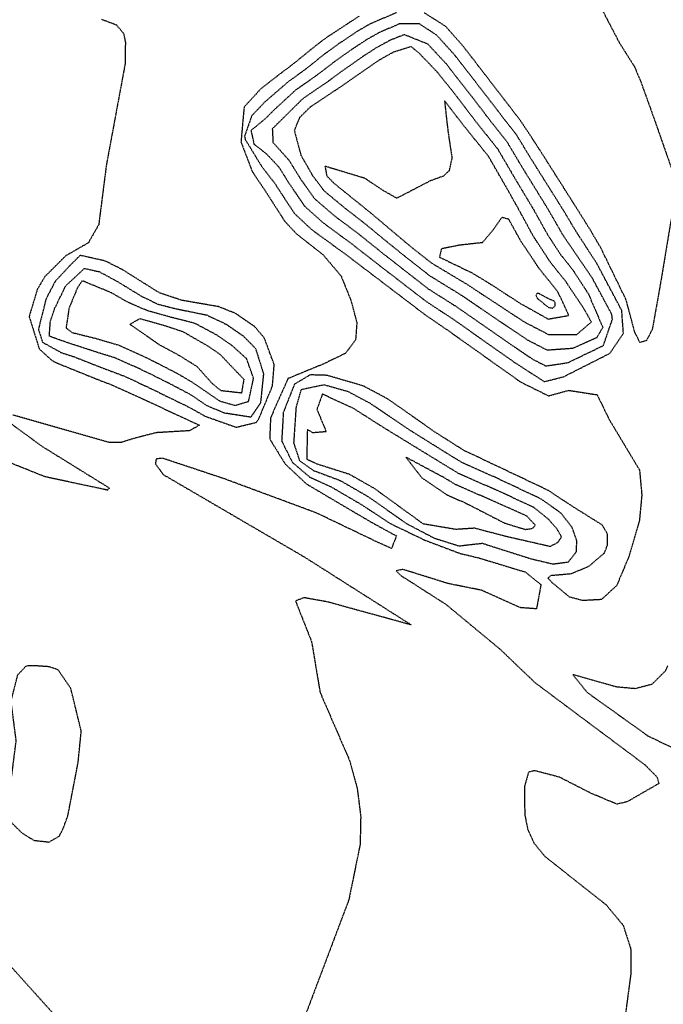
# Model space of a CAD drawing. Header units: feet. Extents: x -2779 to 2255280, y -1593 to 614924.
# Tile 113 of 125: x 2245577 to 2245788, y 593892 to 594214. Entities that reach past the tile are written whole.
import ezdxf
from ezdxf import colors
from ezdxf.entities.mleader import LeaderData, LeaderLine
from ezdxf.math import Vec2, Vec3

# ---------------------------------------------------------------- set-up
doc = ezdxf.new("R2010")
doc.units = ezdxf.units.FT
doc.header["$MEASUREMENT"] = 0
doc.linetypes.add('OhDOT_USTN3', pattern=[0.22, 0.165, -0.055])
for name, color, linetype in [('Contours_2ft', 7, 'Continuous'), ('DT_X_Contour_Major', 132, 'OhDOT_USTN3'), ('DT_X_Contour_Minor', 136, 'OhDOT_USTN3'), ('SH_TEXT_DR_Junction_Labels_North System', 7, 'Continuous'), ('SH_TEXT_DR_Junction_Labels_South System', 7, 'Continuous')]:
    doc.layers.add(name, color=color, linetype=linetype)
doc.styles.add('Slanted-Normal', font='font31.shx', dxfattribs={"height": 0.14})

# ---------------------------------------------------------------- blocks, each defined once
blk = doc.blocks.new('_Dot')
at = {"color": 0, "linetype": 'ByBlock', "lineweight": -2}
blk.add_line((-0.5, 0), (-1, 0), dxfattribs=at)
at = {"color": 0, "linetype": 'ByBlock', "const_width": 0.5}
blk.add_lwpolyline([(-0.25, 0, 1), (0.25, 0, 1)], format="xyb", close=True, dxfattribs=at)

msp = doc.modelspace()

# ---------------------------------------------------------------- linework, layer by layer
at = {"layer": 'Contours_2ft'}
for p, q in [((2245581.58, 594002.93), (2245581.49, 594002.92)), ((2245581.67, 594002.92), (2245581.58, 594002.93))]:
    msp.add_line(p, q, dxfattribs=at)
at = {"layer": 'DT_X_Contour_Major'}
for points in [[(2245762.1, 594228.85), (2245773.51, 594206.96), (2245778.51, 594199.02), (2245780.49, 594194.36), (2245784.57, 594183.04), (2245792.52, 594160.32), (2245790.35, 594147.96), (2245787.13, 594128.57), (2245784.36, 594113.03), (2245782.45, 594109.32), (2245780.31, 594108.7), (2245778.61, 594112.13), (2245775.82, 594122.62), (2245767.53, 594139.65), (2245764.12, 594145.46), (2245760.39, 594151.45), (2245746.87, 594172.78), (2245741.33, 594181.17), (2245736.68, 594187.24), (2245722.51, 594205.62), (2245716.72, 594212.2), (2245709.65, 594216.67)], [(2245700.59, 594216.65), (2245692.14, 594213.08), (2245687.87, 594210.64), (2245681.63, 594206.44), (2245676.91, 594203), (2245670.66, 594198.02), (2245665.27, 594194.14), (2245657.54, 594187.44), (2245653.24, 594182.95), (2245650.9, 594176.27), (2245651.1, 594175.21), (2245656.44, 594166.42), (2245660.83, 594160.77), (2245661.5, 594159.67), (2245667.26, 594150.9), (2245672.87, 594145.66), (2245684.47, 594137.21), (2245691.85, 594131.59), (2245705.21, 594121.43), (2245709.68, 594118.01), (2245717.28, 594112.81), (2245741.18, 594095.82), (2245750.4, 594091.25), (2245756.98, 594093.06), (2245766.31, 594091.61), (2245770.16, 594083.68), (2245780.17, 594066.99), (2245780.93, 594058.81), (2245780.14, 594050.43), (2245776.71, 594038.67), (2245772.72, 594029.17), (2245767.71, 594024.56), (2245761.52, 594024.22), (2245757.25, 594025.4), (2245751.62, 594030.07), (2245750.22, 594031.59), (2245751.23, 594032.49), (2245757.81, 594033.05), (2245763.6, 594035.47), (2245768.67, 594039.8), (2245769.74, 594042.5), (2245769.74, 594045.93), (2245767.99, 594048.97), (2245758.56, 594054.85), (2245750.31, 594060.29), (2245731.03, 594069.44), (2245722.66, 594073.41), (2245713.21, 594079.4), (2245697.7, 594090.28), (2245689.82, 594094.46), (2245677.89, 594097.95), (2245672.35, 594098.12), (2245667.22, 594095.06), (2245663.57, 594085.83), (2245663.03, 594076.5), (2245666.53, 594069.48), (2245672.23, 594064.65), (2245679.11, 594061.52), (2245689.06, 594055.72), (2245698.62, 594049.43), (2245709.84, 594044.04), (2245721.3, 594039.71), (2245727.85, 594038.13), (2245742.73, 594033.6), (2245747.91, 594029.46), (2245746.45, 594021.52), (2245741.25, 594021.91), (2245728.43, 594027.61), (2245717.63, 594029.77), (2245702.66, 594034.44), (2245700.54, 594033.97), (2245702.07, 594032.4), (2245704.36, 594030.96), (2245716.83, 594022.98), (2245734.56, 594008.29), (2245740.16, 594002.92)]]:
    msp.add_lwpolyline(points, dxfattribs=at)
at = {"layer": 'DT_X_Contour_Minor'}
for points in [[(2245604.06, 594214.53), (2245608.94, 594212.71), (2245611.3, 594209.84), (2245611.86, 594207.03), (2245611.84, 594200.24), (2245605.65, 594166.86), (2245603.14, 594147.25), (2245599.74, 594141.34), (2245592.33, 594137.07), (2245585.51, 594130.28), (2245583.04, 594126.1), (2245580.63, 594118.13), (2245580.37, 594117.2)], [(2245688.42, 594215.54), (2245678.15, 594208.83), (2245674.17, 594205.88), (2245667.16, 594200.15), (2245662.89, 594196.92), (2245656.85, 594192.27), (2245656.18, 594191.72), (2245650.73, 594185.77), (2245649.71, 594174.38), (2245653.37, 594164.75), (2245657.57, 594158.5), (2245664.02, 594148.44), (2245667.78, 594144.38), (2245676.64, 594137.39), (2245682.47, 594130.52), (2245685.7, 594122.51), (2245687.63, 594115.23), (2245687.24, 594109.55), (2245683.92, 594105.16), (2245676.73, 594101.69), (2245665.1, 594096.9), (2245659.39, 594084.03), (2245659.11, 594077.16), (2245664.19, 594068.94), (2245671.07, 594062.47), (2245676.12, 594059.45), (2245686.89, 594053.1), (2245692.76, 594049.67), (2245700.6, 594045.39), (2245699.01, 594041.32), (2245693.88, 594043.6), (2245674.5, 594052.88), (2245644.26, 594064.1), (2245623.96, 594070.85), (2245621.92, 594070.55), (2245621.71, 594069.02), (2245624.25, 594065.49), (2245670.62, 594038.41), (2245705.48, 594016.25), (2245678.2, 594023.75), (2245670.32, 594025.18), (2245667.56, 594024.1), (2245672.81, 594010.83), (2245674.14, 594002.92)], [(2245774.37, 594119.16), (2245772.81, 594122.13), (2245766.17, 594134.63), (2245761.17, 594142.34), (2245759.44, 594144.99), (2245755.31, 594151.9), (2245744.25, 594169.54), (2245739.74, 594176.96), (2245736.43, 594181.11), (2245730.98, 594188.24), (2245719.68, 594202.81), (2245713.81, 594209.28), (2245708.2, 594212.99), (2245701.51, 594212.98), (2245694.93, 594210.15), (2245690.47, 594207.62), (2245685.12, 594204.05), (2245679.65, 594200.12), (2245674.16, 594195.89), (2245667.65, 594191.37), (2245660.7, 594184.99), (2245657.83, 594182.1), (2245652.99, 594178.1), (2245653.97, 594173.64), (2245657.98, 594170.52), (2245662.13, 594166.15), (2245665.43, 594160.85), (2245670.51, 594153.37), (2245676.58, 594147.93), (2245686.41, 594140.68), (2245694.05, 594134.69), (2245705.09, 594126.2), (2245710.3, 594122.17), (2245718.84, 594116.58), (2245739.08, 594102.31), (2245749.02, 594095.9), (2245755.34, 594097.51), (2245770.5, 594105.18), (2245774.91, 594111.73), (2245774.37, 594119.16)], [(2245771.13, 594117.82), (2245770.01, 594119.97), (2245764.82, 594129.61), (2245758.19, 594139.36), (2245755.27, 594143.64), (2245754.75, 594144.52), (2245750.24, 594152.35), (2245741.63, 594166.31), (2245736.74, 594174.52), (2245731.52, 594181.05), (2245725.27, 594189.24), (2245716.85, 594200), (2245710.91, 594206.37), (2245703.18, 594209.48), (2245698.52, 594207.64), (2245693.79, 594205.04), (2245689.49, 594202.27), (2245688.6, 594201.65), (2245682.39, 594197.25), (2245677.65, 594193.76), (2245670.03, 594188.6), (2245663.58, 594182.22), (2245659.97, 594178.64), (2245660.19, 594174.2), (2245665.4, 594168.42), (2245669.36, 594162.02), (2245673.75, 594155.84), (2245680.3, 594150.2), (2245688.36, 594144.15), (2245696.25, 594137.79), (2245704.98, 594130.97), (2245710.93, 594126.33), (2245720.4, 594120.35), (2245736.98, 594108.81), (2245745.11, 594103.3), (2245749.51, 594101.03), (2245756.79, 594102.13), (2245768.34, 594107.72), (2245771.31, 594116.33), (2245771.13, 594117.82)], [(2245667.36, 594178.51), (2245669.01, 594182.43), (2245672.41, 594185.82), (2245681.15, 594191.63), (2245685.13, 594194.37), (2245695.08, 594201.26), (2245699.75, 594203.87), (2245705.3, 594205.62), (2245708.01, 594203.46), (2245714.02, 594197.19), (2245719.57, 594190.24), (2245726.62, 594181), (2245733.75, 594172.07), (2245739, 594163.08), (2245745.17, 594152.79), (2245750.07, 594144.05), (2245754.31, 594137.55), (2245758.35, 594132.46), (2245763.46, 594124.59), (2245768.14, 594113.68), (2245766.17, 594110.25), (2245758.23, 594106.75), (2245749.99, 594106.17), (2245743.77, 594109.38), (2245734.88, 594115.3), (2245721.95, 594124.12), (2245711.56, 594130.5), (2245704.87, 594135.74), (2245698.45, 594140.89), (2245690.3, 594147.61), (2245684.02, 594152.46), (2245676.99, 594158.3), (2245673.29, 594163.19), (2245669.46, 594169.86), (2245667.27, 594178.04), (2245667.36, 594178.51)], [(2245716.35, 594187.85), (2245716.53, 594186.1), (2245717.45, 594177.91), (2245718.78, 594169.15), (2245717.84, 594164.95), (2245716.04, 594163.21), (2245711.6, 594161.58), (2245700.71, 594155.93), (2245696.27, 594158.46), (2245690.25, 594162.46), (2245677.2, 594166.4), (2245677.81, 594163.26), (2245680.23, 594160.77), (2245687.73, 594154.73), (2245692.24, 594151.08), (2245700.65, 594143.99), (2245704.76, 594140.52), (2245712.19, 594134.66), (2245723.51, 594127.89), (2245732.77, 594121.8), (2245742.43, 594115.45), (2245750.48, 594111.3), (2245759.67, 594111.36), (2245764.42, 594115.43), (2245762.1, 594119.57), (2245756.12, 594128.55), (2245750.88, 594135.15), (2245745.38, 594143.58), (2245740.1, 594153.24), (2245736.38, 594159.85), (2245730.75, 594169.63), (2245722.41, 594179.99), (2245716.35, 594187.85)], [(2245737.39, 594149.04), (2245735.09, 594149.65), (2245732.27, 594145.6), (2245728.73, 594141.38), (2245721.08, 594140.54), (2245715.34, 594139.36), (2245714.67, 594136.66), (2245725.38, 594131.49), (2245730.67, 594128.29), (2245741.1, 594121.53), (2245750.29, 594116.39), (2245757.05, 594117.57), (2245753.44, 594125.34), (2245747.45, 594132.75), (2245741.33, 594141.89), (2245737.39, 594149.04)], [(2245597.1, 594137.23), (2245594.14, 594134.35), (2245588.93, 594128.77), (2245585.9, 594123), (2245583.4, 594113.05), (2245584.74, 594108.79), (2245590.88, 594105.4), (2245594.95, 594104.09), (2245602.92, 594100.95), (2245611.35, 594097.76), (2245612.27, 594097.33), (2245618.7, 594094.38), (2245624.53, 594091.53), (2245632.87, 594087.46), (2245638.04, 594084.56), (2245648.13, 594080.98), (2245654.66, 594082.55), (2245655.51, 594083.65), (2245660.02, 594094.46), (2245660.59, 594101.51), (2245657.33, 594110.22), (2245654.2, 594113.9), (2245647.93, 594118.22), (2245642.36, 594120.45), (2245630.46, 594122.48), (2245623.16, 594124.9), (2245621.89, 594125.67), (2245610.8, 594132.63), (2245605.28, 594135.39), (2245597.1, 594137.23)], [(2245586.97, 594110.81), (2245587.32, 594115.63), (2245588.75, 594119.9), (2245592.35, 594127.25), (2245598.45, 594132.95), (2245603.24, 594131.92), (2245609.03, 594128.82), (2245617.28, 594123.77), (2245622.63, 594121.23), (2245628.69, 594119.71), (2245638.5, 594117.72), (2245644.9, 594114.67), (2245650.43, 594110.87), (2245654.46, 594106.79), (2245657.08, 594098.5), (2245656.1, 594088.92), (2245652.91, 594084.25), (2245644.28, 594085.6), (2245638.67, 594087.96), (2245633.23, 594091.63), (2245626.79, 594095.01), (2245620.17, 594098.35), (2245614.74, 594100.91), (2245608.63, 594103.62), (2245602.49, 594105.52), (2245592.87, 594108.67), (2245588.38, 594110.25), (2245586.97, 594110.81)], [(2245592.44, 594113.54), (2245594.32, 594112.01), (2245602.06, 594110.09), (2245609.5, 594107.91), (2245617.21, 594104.49), (2245621.64, 594102.32), (2245629.04, 594098.49), (2245633.58, 594095.81), (2245642.72, 594089.57), (2245647.76, 594088.13), (2245652.19, 594089.41), (2245653.84, 594096.97), (2245651.58, 594103.36), (2245646.66, 594107.84), (2245641.87, 594111.12), (2245634.63, 594114.98), (2245626.91, 594116.93), (2245619.26, 594119.05), (2245612.67, 594121.87), (2245607.26, 594125.01), (2245597.75, 594128.92), (2245596.17, 594126.62), (2245593.44, 594119.98), (2245592.44, 594113.54)], [(2245750.32, 594120.24), (2245751.72, 594119.96), (2245752.55, 594120.75), (2245752.55, 594121.78), (2245752.16, 594122.3), (2245750.07, 594123.21), (2245747.13, 594124.8), (2245746.54, 594124.7), (2245746.27, 594124.25), (2245746.73, 594123.14), (2245750.32, 594120.24)], [(2245580.37, 594117.2), (2245583.68, 594106.61), (2245587.9, 594102.77), (2245590.15, 594101.72), (2245603.35, 594096.39), (2245606.89, 594095.05), (2245617.24, 594090.42), (2245622.28, 594088.06), (2245632.51, 594083.28), (2245636.11, 594081.62), (2245632.81, 594079.83), (2245621.9, 594079.17), (2245614.2, 594077.17), (2245610.51, 594075.98), (2245606.57, 594075.98), (2245575.03, 594084.99)], [(2245617.17, 594112.03), (2245613.36, 594114.66), (2245616.62, 594116.55), (2245625.14, 594114.16), (2245630.77, 594112.25), (2245638.84, 594107.58), (2245642.89, 594104.81), (2245650.65, 594096.66), (2245649.87, 594092.16), (2245643.2, 594092.91), (2245640.34, 594095.24), (2245635.39, 594100.77), (2245629.65, 594104.36), (2245622.88, 594108.02), (2245617.17, 594112.03)], [(2245722.26, 594069.29), (2245719.2, 594071.15), (2245704.78, 594080.14), (2245692.15, 594088.69), (2245684.86, 594092.58), (2245676.85, 594094.82), (2245669.35, 594093.22), (2245667.74, 594087.63), (2245666.95, 594075.85), (2245668.88, 594070.03), (2245673.4, 594066.83), (2245682.11, 594063.59), (2245691.22, 594058.33), (2245703.93, 594049.43), (2245712.94, 594044.69), (2245721.07, 594042.14), (2245728.74, 594043.01), (2245730.25, 594042.5), (2245744.64, 594037.92), (2245751.82, 594036.22), (2245756.9, 594036.89), (2245759.5, 594040.19), (2245759.67, 594043.79), (2245758.1, 594048.2), (2245754.47, 594052.85), (2245747.98, 594057.47), (2245732.93, 594064.58), (2245722.26, 594069.29)], [(2245721.17, 594065.71), (2245716.39, 594068.62), (2245696.36, 594080.88), (2245686.6, 594087.09), (2245676.37, 594091.82), (2245674.58, 594086.82), (2245677.62, 594079.49), (2245673.29, 594079.16), (2245671.45, 594080.22), (2245671.23, 594070.57), (2245674.57, 594069.01), (2245685.11, 594065.66), (2245693.39, 594060.95), (2245709.24, 594049.44), (2245720.01, 594047.62), (2245726.14, 594048.01), (2245736.44, 594045.31), (2245751, 594041.99), (2245753.42, 594043.29), (2245754.66, 594045.03), (2245753.2, 594047.62), (2245750.38, 594050.86), (2245745.66, 594054.66), (2245734.84, 594059.72), (2245721.17, 594065.71)], [(2245574.44, 594082.14), (2245584.63, 594074.7), (2245606.66, 594061.06), (2245605.98, 594060.39), (2245585.61, 594064.74), (2245569.02, 594071.39)], [(2245720.09, 594062.13), (2245716.44, 594064.34), (2245703.7, 594071.17), (2245708.88, 594064.43), (2245717.12, 594058.87), (2245723.21, 594056.17), (2245736.02, 594049.6), (2245742.85, 594047.51), (2245745.21, 594047.9), (2245746.05, 594048.91), (2245743.34, 594051.85), (2245736.74, 594054.86), (2245725.08, 594059.96), (2245720.09, 594062.13)], [(2245581.49, 594002.92), (2245579.35, 594002.79), (2245576.54, 593999.81), (2245574.35, 593991.31), (2245576.03, 593978.37), (2245574.65, 593967.47), (2245573.42, 593959.54), (2245573.83, 593955.13), (2245574.49, 593951.63), (2245578.04, 593948.13), (2245581.94, 593945.75), (2245586.86, 593945.19), (2245590.26, 593947.12), (2245591.68, 593950.06), (2245593.05, 593953.81), (2245596.42, 593971.34)], [(2245596.42, 593971.34), (2245597.43, 593981.49), (2245594.03, 593995.42), (2245589.81, 594001.61), (2245586.89, 594002.56), (2245581.67, 594002.92)], [(2245674.14, 594002.92), (2245675.6, 593994.21), (2245685.27, 593971.86), (2245687.76, 593962.76), (2245688.91, 593953.57), (2245688.72, 593944.43), (2245685, 593926.21), (2245669.91, 593886.18), (2245659.34, 593834.96), (2245659.99, 593825.23), (2245663.03, 593804.55), (2245668.24, 593789.7), (2245678.9, 593771.39), (2245708.7, 593730.24), (2245741.53, 593684.25), (2245778.96, 593630.29), (2245779.86, 593628.94)], [(2245740.16, 594002.92), (2245746.01, 593997.33), (2245781.9, 593970.51), (2245785.9, 593966.51), (2245786.51, 593964.34), (2245776.08, 593958.34), (2245772.76, 593957.59), (2245764.13, 593961.23), (2245754.07, 593966.38), (2245745.89, 593968.55), (2245743.82, 593968.03), (2245742.52, 593963.32), (2245742.6, 593954.22), (2245743.59, 593949.28), (2245745.7, 593944.76), (2245749.27, 593940.41), (2245769.21, 593924.7), (2245774.83, 593917.93), (2245777.28, 593910.32), (2245777.34, 593902.14), (2245774.08, 593877.73)], [(2245789.42, 594002.92), (2245788.55, 594001.12), (2245784.22, 593996.79), (2245778.71, 593995.38), (2245772.63, 593995.94), (2245758.32, 594000.02), (2245763.11, 593994.11), (2245782.83, 593980), (2245806.9, 593968.3), (2245827.67, 593961.34), (2245863.81, 593954.01), (2245867.95, 593952.39), (2245870.71, 593949.97), (2245871.26, 593946.65), (2245867.19, 593935.36), (2245861.99, 593928.72), (2245858.81, 593922.84), (2245857.91, 593915.49), (2245860.76, 593906.95), (2245879.14, 593879.23)], [(2245554.87, 593979.61), (2245552.63, 593954.27), (2245552.18, 593942.96), (2245552.58, 593934.59), (2245555.17, 593927.6), (2245558.36, 593922.27), (2245601.29, 593874.58), (2245607.87, 593869.48), (2245608.43, 593864.35), (2245631.69, 593826.88), (2245669.6, 593775.24), (2245707.56, 593724), (2245735.96, 593684.25), (2245768.78, 593636.86), (2245774.07, 593629)]]:
    msp.add_lwpolyline(points, dxfattribs=at)

# ---------------------------------------------------------------- next in the draw order: leaders
at = {"layer": 'SH_TEXT_DR_Junction_Labels_North System'}
ml = msp.add_multileader_mtext('Standard', dxfattribs=at)
ml.set_content('115\\PA=1.21 Ac\\PC=0.3\\PTc=41 MIN.', color=256, style='Slanted-Normal')
ml.set_leader_properties()
ml.set_arrow_properties(name='DOT')
ml.build(insert=Vec2(0, 0))
ml.multileader.update_dxf_attribs({"has_text_frame": 1, "dogleg_length": 0.12, "arrow_head_size": 10, "scale": 50})
ctx = ml.context
ctx.base_point, ctx.scale, ctx.char_height, ctx.arrow_head_size, ctx.landing_gap_size, ctx.plane_origin = Vec3(2245715.97, 596814.38), 50, 6, 10, 2.5, Vec3(2245753.99, 596858.95)
ctx.text_align_type = 2
notes = []
notes.append((ctx, [(0, (0, 0, 0), (0, 0), (1, 0), 1, [])]))
ctx.mtext.insert, ctx.mtext.alignment, ctx.mtext.flow_direction = Vec3(2245763.66, 596817.38), 3, 5
ctx.mtext.has_bg_fill, ctx.mtext.bg_color, ctx.mtext.bg_scale_factor, ctx.mtext.bg_transparency, ctx.mtext.use_window_bg_color = 1, -1027028792, 1.5, 0, 1
for ctx, leaders in notes:
    for number, flags, end, landing, length, lines in leaders:
        leader = LeaderData()
        leader.index, (leader.has_last_leader_line, leader.has_dogleg_vector, leader.attachment_direction) = number, flags
        leader.last_leader_point, leader.dogleg_vector, leader.dogleg_length = Vec3(end), Vec3(landing), length
        for number, points, colour, breaks in lines:
            line = LeaderLine()
            line.index, line.vertices, line.color, line.breaks = number, Vec3.list(points), colors.encode_raw_color(colour), breaks
            leader.lines.append(line)
        ctx.leaders.append(leader)

# ---------------------------------------------------------------- next in the draw order: leaders
at = {"layer": 'SH_TEXT_DR_Junction_Labels_South System'}
ml = msp.add_multileader_mtext('Standard', dxfattribs=at)
ml.set_content('213\\PA=1.46 Ac\\PC=0.35\\PTc=44 MIN.', color=256, style='Slanted-Normal')
ml.set_leader_properties()
ml.set_arrow_properties(name='DOT')
ml.build(insert=Vec2(0, 0))
ml.multileader.update_dxf_attribs({"has_text_frame": 1, "dogleg_length": 0.12, "arrow_head_size": 10, "scale": 50})
ctx = ml.context
ctx.base_point, ctx.scale, ctx.char_height, ctx.arrow_head_size, ctx.landing_gap_size, ctx.plane_origin = Vec3(2245610.5, 596144.48), 50, 6, 10, 2.5, Vec3(2245837.57, 596120.27)
ctx.text_align_type = 2
notes = []
notes.append((ctx, [(0, (0, 0, 0), (0, 0), (1, 0), 1, [])]))
ctx.mtext.insert, ctx.mtext.alignment, ctx.mtext.flow_direction = Vec3(2245660.62, 596147.48), 3, 5
ctx.mtext.has_bg_fill, ctx.mtext.bg_color, ctx.mtext.bg_scale_factor, ctx.mtext.bg_transparency, ctx.mtext.use_window_bg_color = 1, -1027028792, 1.5, 0, 1
for ctx, leaders in notes:
    for number, flags, end, landing, length, lines in leaders:
        leader = LeaderData()
        leader.index, (leader.has_last_leader_line, leader.has_dogleg_vector, leader.attachment_direction) = number, flags
        leader.last_leader_point, leader.dogleg_vector, leader.dogleg_length = Vec3(end), Vec3(landing), length
        for number, points, colour, breaks in lines:
            line = LeaderLine()
            line.index, line.vertices, line.color, line.breaks = number, Vec3.list(points), colors.encode_raw_color(colour), breaks
            leader.lines.append(line)
        ctx.leaders.append(leader)

doc.saveas('drawing.dxf')
